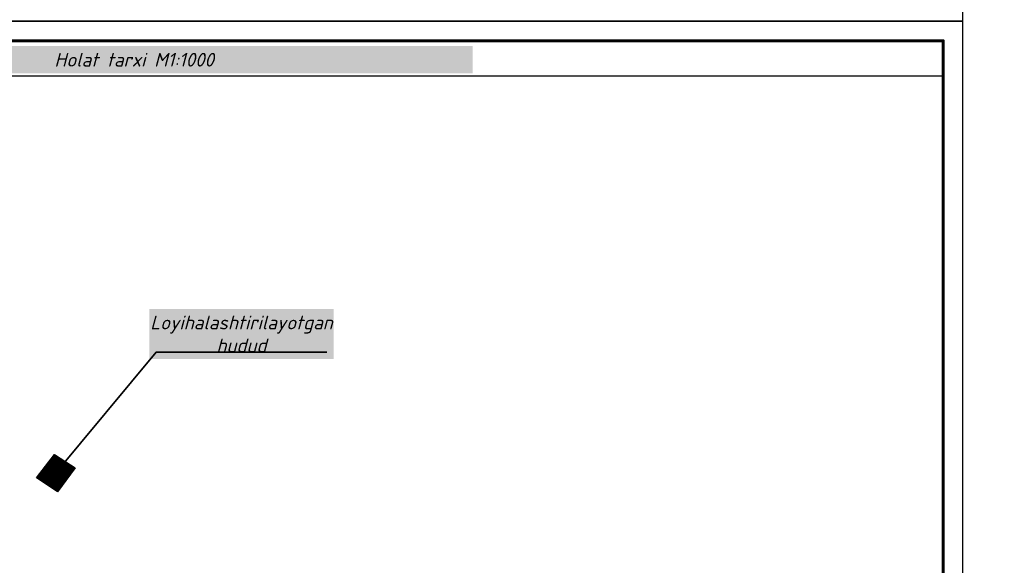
# Model space of a CAD drawing. Header units: inches. Extents: x -397 to 1532, y 9 to 603.
# Tile 9 of 29: x -217 to 34, y 167 to 307. Entities that reach past the tile are written whole.
import ezdxf

# ---------------------------------------------------------------- set-up
doc = ezdxf.new("R2010")
doc.units = ezdxf.units.IN
doc.header["$MEASUREMENT"] = 0
doc.layers.add('.', color=7, linetype='Continuous', lineweight=15)
doc.layers.add('AUTO#_ROADS_EXIST_L', color=7, linetype='Continuous', lineweight=15, true_color=0x000000)
doc.layers.add('ливнеотвод', color=7, linetype='Continuous')
doc.styles.add('GOST_R', font='isocpeur.ttf', dxfattribs={"oblique": 15})
picture_1 = doc.add_image_def('image1.jpg', size_in_pixel=(8192, 4320))

# ---------------------------------------------------------------- blocks, each defined once
blk = doc.blocks.new('*U26')
at = {"color": 0, "ltscale": 25}
blk.add_lwpolyline([(-59400, 42000), (0, 42000), (0, 0), (-59400, 0)], close=True, dxfattribs=at)

msp = doc.modelspace()

# ---------------------------------------------------------------- hatches: boundary and pattern name
at = {"layer": '.'}
h = msp.add_hatch(dxfattribs=at)
h.set_pattern_fill('ANSI31', color=1)
h.paths.add_polyline_path([(-208.35, 195.69), (-203.1, 192.24), (-207.63, 186.17), (-212.96, 189.73)])

# ---------------------------------------------------------------- linework, layer by layer
at = {"transparency": 33554687}
for points in [[(-397.2, 306.38), (23.57, 306.38), (23.57, 603.38), (-397.2, 603.38)], [(-397.2, 9.38), (23.57, 9.38), (23.57, 306.38), (-397.2, 306.38)]]:
    msp.add_lwpolyline(points, close=True, dxfattribs=at)
at = {"color": 1, "lineweight": 35}
msp.add_lwpolyline([(-138.83, 221.8), (-182.44, 221.8), (-208.02, 190.95)], dxfattribs=at)
at = {"layer": 'AUTO#_ROADS_EXIST_L', "color": 1, "lineweight": 30}
msp.add_lwpolyline([(-208.35, 195.69), (-203.1, 192.24), (-207.63, 186.17), (-212.96, 189.73)], close=True, dxfattribs=at)
at = {"layer": 'ливнеотвод', "linetype": 'Continuous', "lineweight": 60, "transparency": 33554687}
msp.add_lwpolyline([(-377.2, 14.38), (18.57, 14.38), (18.57, 301.38), (-377.2, 301.38)], close=True, dxfattribs=at)

# ---------------------------------------------------------------- block references
at = {"xscale": 0.01, "yscale": 0.01, "zscale": 0.01}
msp.add_blockref('*U26', (617.57, 9.38), dxfattribs=at)

# ---------------------------------------------------------------- texts
at = {"color": 0, "char_height": 3.5, "attachment_point": 5, "style": 'GOST_R', "bg_fill": 1, "box_fill_scale": 1.5, "bg_fill_color": 7, "bg_fill_true_color": 16777215, "bg_fill_transparency": 0}
for s, insert, width in [('Holat tarxi M1:1000', (-188.04, 296.54), 169.3251), ('Loyihalashtirilayotgan hudud', (-160.64, 226.47), 43.6089)]:
    msp.add_mtext(s, dxfattribs=dict(at, insert=insert, width=width))

# ---------------------------------------------------------------- pictures from other files: only their frames are drawn
image = msp.add_image(picture_1, insert=(-505.14, 19.1), size_in_units=(585.47, 308.74))
image.set_boundary_path([(1789.67, 494.8), (7327.33, 3526.8)])

doc.saveas('drawing.dxf')
